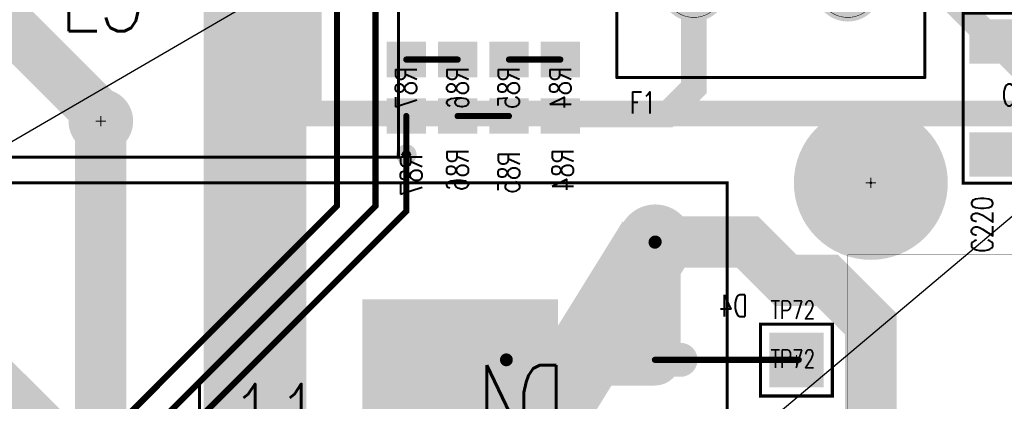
# Model space of a CAD drawing. Extents: x -7.2 to 18.3, y -5.6 to 10.9.
# Tile 103 of 112: x 7.8 to 9.8, y 4.4 to 5.1. Entities that reach past the tile are written whole.
import ezdxf
from ezdxf.enums import TextEntityAlignment as Align

# ---------------------------------------------------------------- set-up
doc = ezdxf.new("R2010")
doc.units = 0
for name, pattern in [('SIG_14', [2, 1, 1]), ('SIG_151', [2, 1, 1]), ('SIG_16', [2, 1, 1]), ('SIG_162', [2, 1, 1]), ('SIG_19', [2, 1, 1]), ('SIG_203', [2, 1, 1]), ('SIG_204', [2, 1, 1]), ('SIG_221', [2, 1, 1]), ('SIG_40', [2, 1, 1]), ('SIG_41', [2, 1, 1]), ('SIG_42', [2, 1, 1]), ('SIG_47', [2, 1, 1]), ('SIG_7', [2, 1, 1]), ('SIG_99', [2, 1, 1])]:
    doc.linetypes.add(name, pattern=pattern)
for name, color, linetype in [('2D_LINE_02', 112, 'CONTINUOUS'), ('DRIL_NPLTE_THRU_01', 16, 'CONTINUOUS'), ('DRIL_NPLTE_THRU_03', 146, 'CONTINUOUS'), ('DRIL_NPLTE_THRU_04', 176, 'CONTINUOUS'), ('DRIL_PLTE_THRU_01', 16, 'CONTINUOUS'), ('DRIL_PLTE_THRU_03', 146, 'CONTINUOUS'), ('DRIL_PLTE_THRU_04', 176, 'CONTINUOUS'), ('DRIL_SYMBOL', 254, 'CONTINUOUS'), ('LINK_00', 2, 'CONTINUOUS'), ('PADS_BOT', 5, 'CONTINUOUS'), ('PADS_INNER', 1, 'CONTINUOUS'), ('PADS_TOP', 1, 'CONTINUOUS'), ('PADS_XR_131', 3, 'CONTINUOUS'), ('PADS_XR_132', 6, 'CONTINUOUS'), ('PADS_XR_133', 254, 'CONTINUOUS'), ('PART_NAME_123', 255, 'CONTINUOUS'), ('PART_NAME_124', 6, 'CONTINUOUS'), ('PART_NAME_129', 2, 'CONTINUOUS'), ('PART_NAME_130', 106, 'CONTINUOUS'), ('PART_TOP_2DLINE_123', 255, 'CONTINUOUS'), ('PART_TOP_2DLINE_129', 2, 'CONTINUOUS'), ('TRACE_01', 1, 'CONTINUOUS'), ('TRACE_03', 130, 'CONTINUOUS'), ('TRACE_04', 5, 'CONTINUOUS'), ('VIAPTS', 56, 'CONTINUOUS')]:
    doc.layers.add(name, color=color, linetype=linetype)
doc.styles.add('W0$001', font='simplex', dxfattribs={"width": 0.75})
doc.styles.add('W0$005', font='simplex', dxfattribs={"width": 0.75})
doc.styles.add('W0$006', font='simplex', dxfattribs={"width": 0.75})

# ---------------------------------------------------------------- blocks, each defined once
blk = doc.blocks.new('SMOOTH_0$05')
at = {"const_width": 0.025}
blk.add_lwpolyline([(-0.0125, 0, 1), (0.0125, 0, 1)], format="xyb", close=True, dxfattribs=at)
blk = doc.blocks.new('DRAWING_276')
at = {"layer": '2D_LINE_02', "const_width": 0.05}
blk.add_lwpolyline([(0.1, 0), (4.125, 0), (4.125, -2.71), (2.95, -2.71), (2.85, -2.61), (2.85, -2.25), (0.1, -2.25)], close=True, dxfattribs=at)
at = {"layer": '2D_LINE_02'}
blk.add_blockref('SMOOTH_0$05', (2.95, -2.71), dxfattribs=at)
blk = doc.blocks.new('DRAWING_290')
at = {"layer": '2D_LINE_02', "const_width": 0.05}
blk.add_lwpolyline([(2.745, -2.245), (5.495, -2.245), (5.495, -2.25), (4.275, -2.25), (4.275, -2.865), (5.6669, -2.865), (5.7669, -2.965), (5.7669, -3.11), (6.05, -3.11), (6.05, -3.47), (5.37, -3.47), (5.37, -4.745), (6.075, -4.745), (6.075, -5.44), (5.725, -5.44), (5.725, -5.15), (4.49, -5.15), (4.49, -4.99), (1.44, -4.99)], dxfattribs=at)
at = {"layer": '2D_LINE_02'}
blk.add_blockref('SMOOTH_0$05', (4.275, -2.865), dxfattribs=at)
blk = doc.blocks.new('SMOOTH_0$001')
at = {"const_width": 0.0005}
blk.add_lwpolyline([(-0.00025, 0, 1), (0.00025, 0, 1)], format="xyb", close=True, dxfattribs=at)
blk = doc.blocks.new('SMOOTH_0$006')
at = {"const_width": 0.003}
blk.add_lwpolyline([(-0.0015, 0, 1), (0.0015, 0, 1)], format="xyb", close=True, dxfattribs=at)
blk = doc.blocks.new('PART_BODY_TOP_357')
at = {"layer": 'PART_TOP_2DLINE_123', "const_width": 0.006}
for points in [[(-0.15, 0.375), (0.45, 0.375)], [(-0.15, 0.375), (-0.15, -0.175)], [(0.45, 0.375), (0.45, -0.175)], [(0, 0.075), (0, 0.125)], [(0.104, 0.113), (0.102, 0.109)], [(0.107, 0.117), (0.104, 0.113)], [(0.11, 0.12), (0.107, 0.117)], [(0.114, 0.122), (0.11, 0.12)], [(0.118, 0.124), (0.114, 0.122)], [(0.123, 0.125), (0.118, 0.124)], [(0.127, 0.125), (0.123, 0.125)], [(0.132, 0.124), (0.127, 0.125)], [(0.136, 0.122), (0.132, 0.124)], [(0.14, 0.12), (0.136, 0.122)], [(0.143, 0.117), (0.14, 0.12)], [(0.146, 0.113), (0.143, 0.117)], [(0.148, 0.109), (0.146, 0.113)], [(0.3, 0.075), (0.3, 0.125)], [(0.1, 0.1), (0, 0.1)], [(0.102, 0.109), (0.1, 0.105)], [(0.1, 0.105), (0.1, 0.1)], [(0.15, 0.105), (0.148, 0.109)], [(0.15, 0.1), (0.15, 0.105)], [(0.15, 0.1), (0.15, 0.095)], [(0.15, 0.095), (0.152, 0.091)], [(0.198, 0.091), (0.2, 0.095)], [(0.2, 0.1), (0.3, 0.1)], [(0.2, 0.095), (0.2, 0.1)], [(0.152, 0.091), (0.154, 0.087)], [(0.154, 0.087), (0.157, 0.083)], [(0.157, 0.083), (0.16, 0.08)], [(0.16, 0.08), (0.164, 0.078)], [(0.164, 0.078), (0.168, 0.076)], [(0.168, 0.076), (0.173, 0.075)], [(0.173, 0.075), (0.177, 0.075)], [(0.177, 0.075), (0.182, 0.076)], [(0.182, 0.076), (0.186, 0.078)], [(0.186, 0.078), (0.19, 0.08)], [(0.19, 0.08), (0.193, 0.083)], [(0.193, 0.083), (0.196, 0.087)], [(0.196, 0.087), (0.198, 0.091)], [(-0.15, -0.175), (0.45, -0.175)]]:
    blk.add_lwpolyline(points, dxfattribs=at)
at = {"layer": 'PART_TOP_2DLINE_129', "const_width": 0.001}
for points in [[(-0.15, 0.375), (-0.15, -0.175)], [(-0.15, 0.375), (0.45, 0.375)], [(0.45, 0.375), (0.45, -0.175)], [(0, 0.075), (0, 0.125)], [(0.107, 0.117), (0.104, 0.113)], [(0.11, 0.12), (0.107, 0.117)], [(0.114, 0.122), (0.11, 0.12)], [(0.118, 0.124), (0.114, 0.122)], [(0.123, 0.125), (0.118, 0.124)], [(0.127, 0.125), (0.123, 0.125)], [(0.132, 0.124), (0.127, 0.125)], [(0.136, 0.122), (0.132, 0.124)], [(0.14, 0.12), (0.136, 0.122)], [(0.143, 0.117), (0.14, 0.12)], [(0.146, 0.113), (0.143, 0.117)], [(0.3, 0.075), (0.3, 0.125)], [(0.1, 0.1), (0, 0.1)], [(0.102, 0.109), (0.1, 0.105)], [(0.1, 0.105), (0.1, 0.1)], [(0.104, 0.113), (0.102, 0.109)], [(0.148, 0.109), (0.146, 0.113)], [(0.15, 0.105), (0.148, 0.109)], [(0.15, 0.1), (0.15, 0.105)], [(0.15, 0.1), (0.15, 0.095)], [(0.2, 0.095), (0.2, 0.1)], [(0.2, 0.1), (0.3, 0.1)], [(0.15, 0.095), (0.152, 0.091)], [(0.152, 0.091), (0.154, 0.087)], [(0.154, 0.087), (0.157, 0.083)], [(0.157, 0.083), (0.16, 0.08)], [(0.16, 0.08), (0.164, 0.078)], [(0.164, 0.078), (0.168, 0.076)], [(0.182, 0.076), (0.186, 0.078)], [(0.186, 0.078), (0.19, 0.08)], [(0.19, 0.08), (0.193, 0.083)], [(0.193, 0.083), (0.196, 0.087)], [(0.196, 0.087), (0.198, 0.091)], [(0.198, 0.091), (0.2, 0.095)], [(0.168, 0.076), (0.173, 0.075)], [(0.173, 0.075), (0.177, 0.075)], [(0.177, 0.075), (0.182, 0.076)], [(-0.15, -0.175), (0.45, -0.175)]]:
    blk.add_lwpolyline(points, dxfattribs=at)
for points in [[(-0.058, 0.2, 1), (0.058, 0.2, 1)], [(0.242, 0.2, 1), (0.358, 0.2, 1)], [(-0.026, 0.2, 1), (0.026, 0.2, 1)], [(0.274, 0.2, 1), (0.326, 0.2, 1)], [(-0.058, 0, 1), (0.058, 0, 1)], [(0.242, 0, 1), (0.358, 0, 1)], [(-0.026, 0, 1), (0.026, 0, 1)], [(0.274, 0, 1), (0.326, 0, 1)]]:
    blk.add_lwpolyline(points, format="xyb", close=True, dxfattribs=at)
at = {"layer": 'PART_TOP_2DLINE_123'}
for p in [(-0.15, 0.375), (-0.15, 0.375), (0.45, 0.375), (0.45, 0.375), (0, 0.125), (0.104, 0.113), (0.104, 0.113), (0.107, 0.117), (0.107, 0.117), (0.11, 0.12), (0.11, 0.12), (0.114, 0.122), (0.114, 0.122), (0.118, 0.124), (0.118, 0.124), (0.123, 0.125), (0.123, 0.125), (0.127, 0.125), (0.127, 0.125), (0.132, 0.124), (0.132, 0.124), (0.136, 0.122), (0.136, 0.122), (0.14, 0.12), (0.14, 0.12), (0.143, 0.117), (0.143, 0.117), (0.146, 0.113), (0.146, 0.113), (0.3, 0.125), (0, 0.1), (0.1, 0.105), (0.1, 0.105), (0.1, 0.1), (0.1, 0.1), (0.102, 0.109), (0.102, 0.109), (0.148, 0.109), (0.148, 0.109), (0.15, 0.105), (0.15, 0.105), (0.15, 0.1), (0.15, 0.1), (0.15, 0.095), (0.15, 0.095), (0.2, 0.1), (0.2, 0.1), (0.2, 0.095), (0.2, 0.095), (0.3, 0.1), (0, 0.075), (0.152, 0.091), (0.152, 0.091), (0.154, 0.087), (0.154, 0.087), (0.157, 0.083), (0.157, 0.083), (0.16, 0.08), (0.16, 0.08), (0.164, 0.078), (0.164, 0.078), (0.168, 0.076), (0.168, 0.076), (0.173, 0.075), (0.173, 0.075), (0.177, 0.075), (0.177, 0.075), (0.182, 0.076), (0.182, 0.076), (0.186, 0.078), (0.186, 0.078), (0.19, 0.08), (0.19, 0.08), (0.193, 0.083), (0.193, 0.083), (0.196, 0.087), (0.196, 0.087), (0.198, 0.091), (0.198, 0.091), (0.3, 0.075), (-0.15, -0.175), (-0.15, -0.175), (0.45, -0.175), (0.45, -0.175)]:
    blk.add_blockref('SMOOTH_0$006', p, dxfattribs=at)
at = {"layer": 'PART_TOP_2DLINE_129'}
for p in [(-0.15, 0.375), (-0.15, 0.375), (0.45, 0.375), (0.45, 0.375), (0, 0.125), (0.107, 0.117), (0.107, 0.117), (0.11, 0.12), (0.11, 0.12), (0.114, 0.122), (0.114, 0.122), (0.118, 0.124), (0.118, 0.124), (0.123, 0.125), (0.123, 0.125), (0.127, 0.125), (0.127, 0.125), (0.132, 0.124), (0.132, 0.124), (0.136, 0.122), (0.136, 0.122), (0.14, 0.12), (0.14, 0.12), (0.143, 0.117), (0.143, 0.117), (0.3, 0.125), (0, 0.1), (0.1, 0.105), (0.1, 0.105), (0.1, 0.1), (0.1, 0.1), (0.102, 0.109), (0.102, 0.109), (0.104, 0.113), (0.104, 0.113), (0.146, 0.113), (0.146, 0.113), (0.148, 0.109), (0.148, 0.109), (0.15, 0.105), (0.15, 0.105), (0.15, 0.1), (0.15, 0.1), (0.2, 0.1), (0.2, 0.1), (0.3, 0.1), (0.15, 0.095), (0.15, 0.095), (0.152, 0.091), (0.152, 0.091), (0.154, 0.087), (0.154, 0.087), (0.157, 0.083), (0.157, 0.083), (0.16, 0.08), (0.16, 0.08), (0.164, 0.078), (0.164, 0.078), (0.186, 0.078), (0.186, 0.078), (0.19, 0.08), (0.19, 0.08), (0.193, 0.083), (0.193, 0.083), (0.196, 0.087), (0.196, 0.087), (0.198, 0.091), (0.198, 0.091), (0.2, 0.095), (0.2, 0.095), (0, 0.075), (0.168, 0.076), (0.168, 0.076), (0.173, 0.075), (0.173, 0.075), (0.177, 0.075), (0.177, 0.075), (0.182, 0.076), (0.182, 0.076), (0.3, 0.075), (-0.15, -0.175), (-0.15, -0.175), (0.45, -0.175), (0.45, -0.175)]:
    blk.add_blockref('SMOOTH_0$001', p, dxfattribs=at)
blk = doc.blocks.new('DRIL_SYMBOL_0$052')
at = {"layer": 'DRIL_SYMBOL', "const_width": 0.002}
for points in [[(-0.01, 0), (0.01, 0)], [(0, -0.01), (0, 0.01)]]:
    blk.add_lwpolyline(points, dxfattribs=at)
blk = doc.blocks.new('DRIL_HOLE_0$052')
at = {"const_width": 0.026}
blk.add_lwpolyline([(-0.013, 0, 1), (0.013, 0, 1)], format="xyb", close=True, dxfattribs=at)
blk.add_blockref('DRIL_SYMBOL_0$052', (0, 0))
blk = doc.blocks.new('PAD_53')
at = {"const_width": 0.058}
blk.add_lwpolyline([(0, -0.029, 1), (0, 0.029, 1)], format="xyb", close=True, dxfattribs=at)
blk = doc.blocks.new('PAD_54')
at = {"const_width": 0.066}
blk.add_lwpolyline([(0, -0.033, 1), (0, 0.033, 1)], format="xyb", close=True, dxfattribs=at)
blk = doc.blocks.new('STK_TOP_35')
at = {"layer": 'DRIL_PLTE_THRU_01'}
blk.add_blockref('DRIL_HOLE_0$052', (0, 0), dxfattribs=at)
at = {"layer": 'DRIL_PLTE_THRU_03'}
blk.add_blockref('DRIL_HOLE_0$052', (0, 0), dxfattribs=at)
at = {"layer": 'DRIL_PLTE_THRU_04'}
blk.add_blockref('DRIL_HOLE_0$052', (0, 0), dxfattribs=at)
at = {"layer": 'PADS_BOT'}
blk.add_blockref('PAD_53', (0, 0), dxfattribs=at)
at = {"layer": 'PADS_INNER'}
blk.add_blockref('PAD_53', (0, 0), dxfattribs=at)
at = {"layer": 'PADS_TOP'}
blk.add_blockref('PAD_53', (0, 0), dxfattribs=at)
at = {"layer": 'PADS_XR_131'}
blk.add_blockref('PAD_54', (0, 0), dxfattribs=at)
at = {"layer": 'PADS_XR_132'}
blk.add_blockref('PAD_54', (0, 0), dxfattribs=at)
blk = doc.blocks.new('SYM_TOP_30')
for name, p in [('PART_BODY_TOP_357', (0, 0)), ('STK_TOP_35', (0, 0.2)), ('STK_TOP_35', (0.3, 0.2)), ('STK_TOP_35', (0, 0)), ('STK_TOP_35', (0.3, 0))]:
    blk.add_blockref(name, p)
blk = doc.blocks.new('PART_TOP_50')
blk.add_blockref('SYM_TOP_30', (0, 0))
at = {"layer": 'PART_NAME_123', "style": 'W0$006', "width": 0.75}
blk.add_text('F1', height=0.042, dxfattribs=at).set_placement((-0.125, -0.245))
at = {"layer": 'PART_NAME_129', "style": 'W0$001', "width": 0.75}
blk.add_text('F1', height=0.07, dxfattribs=at).set_placement((0.1199, 0.2351))
blk = doc.blocks.new('PART_BODY_TOP_378')
at = {"layer": 'PART_TOP_2DLINE_123', "const_width": 0.006}
blk.add_lwpolyline([(-0.58, 0.32), (-0.58, -0.32), (0.58, -0.32), (0.58, 0.32)], close=True, dxfattribs=at)
at = {"layer": 'PART_TOP_2DLINE_129', "const_width": 0.001}
blk.add_lwpolyline([(-0.58, 0.32), (-0.58, -0.32), (0.58, -0.32), (0.58, 0.32)], close=True, dxfattribs=at)
at = {"layer": 'PART_TOP_2DLINE_123'}
for p in [(-0.58, 0.32), (0.58, 0.32), (-0.58, -0.32), (0.58, -0.32)]:
    blk.add_blockref('SMOOTH_0$006', p, dxfattribs=at)
at = {"layer": 'PART_TOP_2DLINE_129'}
for p in [(-0.58, 0.32), (0.58, 0.32), (-0.58, -0.32), (0.58, -0.32)]:
    blk.add_blockref('SMOOTH_0$001', p, dxfattribs=at)
blk = doc.blocks.new('DRIL_SYMBOL_0$076')
at = {"layer": 'DRIL_SYMBOL', "const_width": 0.002}
for points in [[(-0.01, 0), (0.01, 0)], [(0, -0.01), (0, 0.01)]]:
    blk.add_lwpolyline(points, dxfattribs=at)
blk = doc.blocks.new('DRIL_HOLE_0$076')
at = {"const_width": 0.038}
blk.add_lwpolyline([(-0.019, 0, 1), (0.019, 0, 1)], format="xyb", close=True, dxfattribs=at)
blk.add_blockref('DRIL_SYMBOL_0$076', (0, 0))
blk = doc.blocks.new('PAD_104')
at = {"const_width": 0.06}
blk.add_lwpolyline([(0, -0.03, 1), (0, 0.03, 1)], format="xyb", close=True, dxfattribs=at)
blk = doc.blocks.new('PAD_105')
at = {"const_width": 0.063}
blk.add_lwpolyline([(0, -0.0315, 1), (0, 0.0315, 1)], format="xyb", close=True, dxfattribs=at)
blk = doc.blocks.new('STK_TOP_64')
at = {"layer": 'DRIL_PLTE_THRU_01'}
blk.add_blockref('DRIL_HOLE_0$076', (0, 0), dxfattribs=at)
at = {"layer": 'DRIL_PLTE_THRU_03'}
blk.add_blockref('DRIL_HOLE_0$076', (0, 0), dxfattribs=at)
at = {"layer": 'DRIL_PLTE_THRU_04'}
blk.add_blockref('DRIL_HOLE_0$076', (0, 0), dxfattribs=at)
at = {"layer": 'PADS_BOT'}
blk.add_blockref('PAD_104', (0, 0), dxfattribs=at)
at = {"layer": 'PADS_INNER'}
blk.add_blockref('PAD_104', (0, 0), dxfattribs=at)
at = {"layer": 'PADS_TOP'}
blk.add_blockref('PAD_104', (0, 0), dxfattribs=at)
at = {"layer": 'PADS_XR_131'}
blk.add_blockref('PAD_105', (0, 0), dxfattribs=at)
at = {"layer": 'PADS_XR_132'}
blk.add_blockref('PAD_105', (0, 0), dxfattribs=at)
blk = doc.blocks.new('SYM_TOP_51')
for name, p in [('PART_BODY_TOP_378', (0, 0)), ('STK_TOP_64', (0, 0.25)), ('STK_TOP_64', (0, -0.25))]:
    blk.add_blockref(name, p)
blk = doc.blocks.new('PART_TOP_214')
blk.add_blockref('SYM_TOP_51', (0, 0))
at = {"layer": 'PART_NAME_123', "style": 'W0$006', "width": 0.75}
blk.add_text('L5', height=0.042, rotation=180, dxfattribs=at).set_placement((0.5641, -0.3381))
at = {"layer": 'PART_NAME_129', "style": 'W0$001', "width": 0.75}
blk.add_text('L5', height=0.14, rotation=180, dxfattribs=at).set_placement((0.0801, 0.0749))
blk = doc.blocks.new('DRIL_HOLE_0')
blk.add_lwpolyline([(0, 0, 1), (0, 0, 1)], format="xyb", close=True)
blk = doc.blocks.new('PAD_86')
at = {"const_width": 0.063}
blk.add_lwpolyline([(-0.0355, 0), (0.0355, 0)], dxfattribs=at)
blk = doc.blocks.new('PAD_1')
blk.add_lwpolyline([(0, 0, 1), (0, 0, 1)], format="xyb", close=True)
blk = doc.blocks.new('PAD_85')
at = {"const_width": 0.069}
blk.add_lwpolyline([(-0.0385, 0), (0.0385, 0)], dxfattribs=at)
blk = doc.blocks.new('PAD_87')
at = {"const_width": 0.063}
blk.add_lwpolyline([(-0.0345, 0), (0.0365, 0)], dxfattribs=at)
blk = doc.blocks.new('STK_BOT_52')
at = {"layer": 'DRIL_PLTE_THRU_01'}
blk.add_blockref('DRIL_HOLE_0', (0, 0), dxfattribs=at)
at = {"layer": 'DRIL_PLTE_THRU_03'}
blk.add_blockref('DRIL_HOLE_0', (0, 0), dxfattribs=at)
at = {"layer": 'DRIL_PLTE_THRU_04'}
blk.add_blockref('DRIL_HOLE_0', (0, 0), dxfattribs=at)
at = {"layer": 'PADS_BOT', "rotation": 90}
blk.add_blockref('PAD_87', (0, 0), dxfattribs=at)
at = {"layer": 'PADS_INNER'}
blk.add_blockref('PAD_1', (0, 0), dxfattribs=at)
at = {"layer": 'PADS_TOP'}
blk.add_blockref('PAD_1', (0, 0), dxfattribs=at)
at = {"layer": 'PADS_XR_131', "rotation": 90}
blk.add_blockref('PAD_85', (0, 0), dxfattribs=at)
at = {"layer": 'PADS_XR_133', "rotation": 90}
blk.add_blockref('PAD_86', (0, 0), dxfattribs=at)
blk = doc.blocks.new('SYM_BOT_58')
for p in [(-0.055, 0), (0.055, 0)]:
    blk.add_blockref('STK_BOT_52', p)
blk = doc.blocks.new('PART_BOT_361')
blk.add_blockref('SYM_BOT_58', (0, 0))
at = {"layer": 'PART_NAME_124', "style": 'W0$006', "width": 0.75}
blk.add_text('R84', height=0.042, rotation=180, dxfattribs=at).set_placement((-0.1599, 0.0049), align=Align.MIDDLE_CENTER)
at = {"layer": 'PART_NAME_130', "style": 'W0$001', "width": 0.75}
blk.add_text('R84', height=0.042, rotation=180, dxfattribs=at).set_placement((0, 0.0003), align=Align.MIDDLE_CENTER)
blk = doc.blocks.new('PART_BOT_362')
blk.add_blockref('SYM_BOT_58', (0, 0))
at = {"layer": 'PART_NAME_124', "style": 'W0$006', "width": 0.75}
blk.add_text('R85', height=0.042, dxfattribs=at).set_placement((0.1649, 0.0001), align=Align.MIDDLE_CENTER)
at = {"layer": 'PART_NAME_130', "style": 'W0$001', "width": 0.75}
blk.add_text('R85', height=0.042, dxfattribs=at).set_placement((0, 0.0003), align=Align.MIDDLE_CENTER)
blk = doc.blocks.new('PART_BOT_363')
blk.add_blockref('SYM_BOT_58', (0, 0))
at = {"layer": 'PART_NAME_124', "style": 'W0$006', "width": 0.75}
blk.add_text('R86', height=0.042, rotation=180, dxfattribs=at).set_placement((-0.1599, -0.0001), align=Align.MIDDLE_CENTER)
at = {"layer": 'PART_NAME_130', "style": 'W0$001', "width": 0.75}
blk.add_text('R86', height=0.042, rotation=180, dxfattribs=at).set_placement((0, 0.0003), align=Align.MIDDLE_CENTER)
blk = doc.blocks.new('PART_BOT_364')
blk.add_blockref('SYM_BOT_58', (0, 0))
at = {"layer": 'PART_NAME_124', "style": 'W0$006', "width": 0.75}
blk.add_text('R87', height=0.042, dxfattribs=at).set_placement((0.1699, -0.0099), align=Align.MIDDLE_CENTER)
at = {"layer": 'PART_NAME_130', "style": 'W0$001', "width": 0.75}
blk.add_text('R87', height=0.042, dxfattribs=at).set_placement((0, 0.0003), align=Align.MIDDLE_CENTER)
blk = doc.blocks.new('PART_BODY_TOP_361')
at = {"layer": 'PART_TOP_2DLINE_123', "const_width": 0.006}
blk.add_lwpolyline([(-0.465, 0.89), (0.465, 0.89), (0.465, -0.89), (-0.465, -0.89)], close=True, dxfattribs=at)
at = {"layer": 'PART_TOP_2DLINE_129', "const_width": 0.001}
blk.add_lwpolyline([(-0.465, 0.89), (0.465, 0.89), (0.465, -0.89), (-0.465, -0.89)], close=True, dxfattribs=at)
at = {"layer": 'PART_TOP_2DLINE_123'}
for p in [(-0.465, 0.89), (0.465, 0.89), (-0.465, -0.89), (0.465, -0.89)]:
    blk.add_blockref('SMOOTH_0$006', p, dxfattribs=at)
at = {"layer": 'PART_TOP_2DLINE_129'}
for p in [(-0.465, 0.89), (0.465, 0.89), (-0.465, -0.89), (0.465, -0.89)]:
    blk.add_blockref('SMOOTH_0$001', p, dxfattribs=at)
blk = doc.blocks.new('DRIL_SYMBOL_0$075')
at = {"layer": 'DRIL_SYMBOL', "const_width": 0.002}
for points in [[(-0.01, 0), (0.01, 0)], [(0, -0.01), (0, 0.01)]]:
    blk.add_lwpolyline(points, dxfattribs=at)
blk = doc.blocks.new('DRIL_HOLE_0$075')
at = {"const_width": 0.0375}
blk.add_lwpolyline([(-0.01875, 0, 1), (0.01875, 0, 1)], format="xyb", close=True, dxfattribs=at)
blk.add_blockref('DRIL_SYMBOL_0$075', (0, 0))
blk = doc.blocks.new('PAD_123')
at = {"const_width": 0.07}
blk.add_lwpolyline([(0, -0.035, 1), (0, 0.035, 1)], format="xyb", close=True, dxfattribs=at)
blk = doc.blocks.new('PAD_124')
at = {"const_width": 0.073}
blk.add_lwpolyline([(0, -0.0365, 1), (0, 0.0365, 1)], format="xyb", close=True, dxfattribs=at)
blk = doc.blocks.new('STK_TOP_41')
at = {"layer": 'DRIL_PLTE_THRU_01'}
blk.add_blockref('DRIL_HOLE_0$075', (0, 0), dxfattribs=at)
at = {"layer": 'DRIL_PLTE_THRU_03'}
blk.add_blockref('DRIL_HOLE_0$075', (0, 0), dxfattribs=at)
at = {"layer": 'DRIL_PLTE_THRU_04'}
blk.add_blockref('DRIL_HOLE_0$075', (0, 0), dxfattribs=at)
at = {"layer": 'PADS_BOT'}
blk.add_blockref('PAD_123', (0, 0), dxfattribs=at)
at = {"layer": 'PADS_INNER'}
blk.add_blockref('PAD_123', (0, 0), dxfattribs=at)
at = {"layer": 'PADS_TOP'}
blk.add_blockref('PAD_123', (0, 0), dxfattribs=at)
at = {"layer": 'PADS_XR_131'}
blk.add_blockref('PAD_124', (0, 0), dxfattribs=at)
at = {"layer": 'PADS_XR_132'}
blk.add_blockref('PAD_124', (0, 0), dxfattribs=at)
blk = doc.blocks.new('SYM_TOP_34')
for name, p in [('PART_BODY_TOP_361', (0, 0)), ('STK_TOP_41', (-0.35, 0.75)), ('STK_TOP_41', (0.35, 0.75)), ('STK_TOP_41', (-0.35, -0.75)), ('STK_TOP_41', (0.35, -0.75))]:
    blk.add_blockref(name, p)
blk = doc.blocks.new('PART_TOP_423')
blk.add_blockref('SYM_TOP_34', (0, 0))
at = {"layer": 'PART_NAME_123', "style": 'W0$006', "width": 0.75}
blk.add_text('L11', height=0.042, rotation=90, dxfattribs=at).set_placement((0.5199, -0.8252))
at = {"layer": 'PART_NAME_129', "style": 'W0$001', "width": 0.75}
blk.add_text('L11', height=0.14, rotation=90, dxfattribs=at).set_placement((0.0665, -0.1555))
blk = doc.blocks.new('PART_BODY_TOP_370')
at = {"layer": 'PART_TOP_2DLINE_123', "const_width": 0.006}
blk.add_lwpolyline([(-0.1655, 0.125), (0.1655, 0.125), (0.1655, -0.125), (-0.1655, -0.125)], close=True, dxfattribs=at)
at = {"layer": 'PART_TOP_2DLINE_129', "const_width": 0.001}
blk.add_lwpolyline([(-0.1655, 0.125), (0.1655, 0.125), (0.1655, -0.125), (-0.1655, -0.125)], close=True, dxfattribs=at)
at = {"layer": 'PART_TOP_2DLINE_123'}
for p in [(-0.1655, 0.125), (0.1655, 0.125), (-0.1655, -0.125), (0.1655, -0.125)]:
    blk.add_blockref('SMOOTH_0$006', p, dxfattribs=at)
at = {"layer": 'PART_TOP_2DLINE_129'}
for p in [(-0.1655, 0.125), (0.1655, 0.125), (-0.1655, -0.125), (0.1655, -0.125)]:
    blk.add_blockref('SMOOTH_0$001', p, dxfattribs=at)
blk = doc.blocks.new('PAD_89')
at = {"const_width": 0.086}
blk.add_lwpolyline([(-0.113, 0), (0.113, 0)], dxfattribs=at)
blk = doc.blocks.new('PAD_88')
at = {"const_width": 0.08}
blk.add_lwpolyline([(-0.11, 0), (0.11, 0)], dxfattribs=at)
blk = doc.blocks.new('STK_TOP_53')
at = {"layer": 'DRIL_NPLTE_THRU_01'}
blk.add_blockref('DRIL_HOLE_0', (0, 0), dxfattribs=at)
at = {"layer": 'DRIL_NPLTE_THRU_03'}
blk.add_blockref('DRIL_HOLE_0', (0, 0), dxfattribs=at)
at = {"layer": 'DRIL_NPLTE_THRU_04'}
blk.add_blockref('DRIL_HOLE_0', (0, 0), dxfattribs=at)
at = {"layer": 'PADS_BOT'}
blk.add_blockref('PAD_1', (0, 0), dxfattribs=at)
at = {"layer": 'PADS_INNER'}
blk.add_blockref('PAD_1', (0, 0), dxfattribs=at)
at = {"layer": 'PADS_TOP', "rotation": 90}
blk.add_blockref('PAD_88', (0, 0), dxfattribs=at)
at = {"layer": 'PADS_XR_131', "rotation": 90}
blk.add_blockref('PAD_89', (0, 0), dxfattribs=at)
at = {"layer": 'PADS_XR_133', "rotation": 90}
blk.add_blockref('PAD_88', (0, 0), dxfattribs=at)
blk = doc.blocks.new('SYM_TOP_43')
for name, p in [('STK_TOP_53', (-0.11, 0)), ('STK_TOP_53', (0.11, 0)), ('PART_BODY_TOP_370', (0, 0))]:
    blk.add_blockref(name, p)
blk = doc.blocks.new('PART_TOP_425')
blk.add_blockref('SYM_TOP_43', (0, 0))
at = {"layer": 'PART_NAME_123', "style": 'W0$006', "width": 0.75}
blk.add_text('C220', height=0.042, rotation=180, dxfattribs=at).set_placement((0.3009, -0.0671))
at = {"layer": 'PART_NAME_129', "style": 'W0$001', "width": 0.75}
blk.add_text('C220', height=0.042, rotation=90, dxfattribs=at).set_placement((0.0149, -0.0501))
blk = doc.blocks.new('PAD_134')
at = {"const_width": 0.03}
blk.add_lwpolyline([(-0.05, -0.015), (0.05, -0.015, 1), (0.05, 0.015), (-0.05, 0.015, 1)], format="xyb", close=True, dxfattribs=at)
blk = doc.blocks.new('PAD_133')
at = {"const_width": 0.033}
blk.add_lwpolyline([(-0.05, -0.0165), (0.05, -0.0165, 1), (0.05, 0.0165), (-0.05, 0.0165, 1)], format="xyb", close=True, dxfattribs=at)
blk = doc.blocks.new('STK_BOT_76')
at = {"layer": 'DRIL_NPLTE_THRU_01'}
blk.add_blockref('DRIL_HOLE_0', (0, 0), dxfattribs=at)
at = {"layer": 'DRIL_NPLTE_THRU_03'}
blk.add_blockref('DRIL_HOLE_0', (0, 0), dxfattribs=at)
at = {"layer": 'DRIL_NPLTE_THRU_04'}
blk.add_blockref('DRIL_HOLE_0', (0, 0), dxfattribs=at)
at = {"layer": 'PADS_BOT', "rotation": 90}
blk.add_blockref('PAD_134', (0, 0), dxfattribs=at)
at = {"layer": 'PADS_INNER'}
blk.add_blockref('PAD_1', (0, 0), dxfattribs=at)
at = {"layer": 'PADS_TOP'}
blk.add_blockref('PAD_1', (0, 0), dxfattribs=at)
at = {"layer": 'PADS_XR_131', "rotation": 90}
blk.add_blockref('PAD_133', (0, 0), dxfattribs=at)
at = {"layer": 'PADS_XR_133', "rotation": 90}
blk.add_blockref('PAD_134', (0, 0), dxfattribs=at)
blk = doc.blocks.new('PAD_136')
at = {"const_width": 0.375}
blk.add_lwpolyline([(-0.215, 0), (0.215, 0)], dxfattribs=at)
blk = doc.blocks.new('PAD_135')
at = {"const_width": 0.381}
blk.add_lwpolyline([(-0.218, 0), (0.218, 0)], dxfattribs=at)
blk = doc.blocks.new('STK_BOT_77')
at = {"layer": 'DRIL_NPLTE_THRU_01'}
blk.add_blockref('DRIL_HOLE_0', (0, 0), dxfattribs=at)
at = {"layer": 'DRIL_NPLTE_THRU_03'}
blk.add_blockref('DRIL_HOLE_0', (0, 0), dxfattribs=at)
at = {"layer": 'DRIL_NPLTE_THRU_04'}
blk.add_blockref('DRIL_HOLE_0', (0, 0), dxfattribs=at)
at = {"layer": 'PADS_BOT'}
blk.add_blockref('PAD_136', (0, 0), dxfattribs=at)
at = {"layer": 'PADS_INNER'}
blk.add_blockref('PAD_1', (0, 0), dxfattribs=at)
at = {"layer": 'PADS_TOP'}
blk.add_blockref('PAD_1', (0, 0), dxfattribs=at)
at = {"layer": 'PADS_XR_131'}
blk.add_blockref('PAD_135', (0, 0), dxfattribs=at)
at = {"layer": 'PADS_XR_133'}
blk.add_blockref('PAD_136', (0, 0), dxfattribs=at)
blk = doc.blocks.new('SYM_BOT_63')
for name, p in [('STK_BOT_77', (0, 0.13)), ('STK_BOT_76', (-0.1005, -0.2493)), ('STK_BOT_76', (0.0995, -0.2493))]:
    blk.add_blockref(name, p)
blk = doc.blocks.new('PART_BOT_440')
blk.add_blockref('SYM_BOT_63', (0, 0))
at = {"layer": 'PART_NAME_124', "style": 'W0$005', "width": 0.75}
blk.add_text('D4', height=0.042, rotation=90, dxfattribs=at).set_placement((-0.1851, -0.4299))
at = {"layer": 'PART_NAME_130', "style": 'W0$001', "width": 0.75}
blk.add_text('D4', height=0.14, rotation=90, dxfattribs=at).set_placement((0.0499, -0.0749))
blk = doc.blocks.new('PART_BODY_TOP_389')
at = {"layer": 'PART_TOP_2DLINE_129', "const_width": 0.001}
blk.add_lwpolyline([(-1.05, 0.325), (1, 0.325), (1, -0.575), (-1.05, -0.575)], close=True, dxfattribs=at)
at = {"layer": 'PART_TOP_2DLINE_129'}
blk.add_blockref('SMOOTH_0$001', (-1.05, -0.575), dxfattribs=at)
blk = doc.blocks.new('SYM_TOP_62')
blk.add_blockref('PART_BODY_TOP_389', (0, 0))
blk = doc.blocks.new('PART_TOP_445')
blk.add_blockref('SYM_TOP_62', (0, 0))
blk = doc.blocks.new('PART_BODY_TOP_366')
at = {"layer": 'PART_TOP_2DLINE_123', "const_width": 0.006}
blk.add_lwpolyline([(-0.07, -0.07), (-0.07, 0.07), (0.07, 0.07), (0.07, -0.07)], close=True, dxfattribs=at)
at = {"layer": 'PART_TOP_2DLINE_129', "const_width": 0.001}
blk.add_lwpolyline([(-0.07, -0.07), (-0.07, 0.07), (0.07, 0.07), (0.07, -0.07)], close=True, dxfattribs=at)
at = {"layer": 'PART_TOP_2DLINE_123'}
for p in [(-0.07, 0.07), (0.07, 0.07), (-0.07, -0.07), (0.07, -0.07)]:
    blk.add_blockref('SMOOTH_0$006', p, dxfattribs=at)
at = {"layer": 'PART_TOP_2DLINE_129'}
for p in [(-0.07, 0.07), (0.07, 0.07), (-0.07, -0.07), (0.07, -0.07)]:
    blk.add_blockref('SMOOTH_0$001', p, dxfattribs=at)
blk = doc.blocks.new('DRIL_SYMBOL_0$063')
at = {"layer": 'DRIL_SYMBOL', "const_width": 0.002}
for points in [[(-0.01, 0), (0.01, 0)], [(0, -0.01), (0, 0.01)]]:
    blk.add_lwpolyline(points, dxfattribs=at)
blk = doc.blocks.new('DRIL_HOLE_0$063')
at = {"const_width": 0.0315}
blk.add_lwpolyline([(-0.01575, 0, 1), (0.01575, 0, 1)], format="xyb", close=True, dxfattribs=at)
blk.add_blockref('DRIL_SYMBOL_0$063', (0, 0))
blk = doc.blocks.new('PAD_79')
at = {"const_width": 0.1}
blk.add_lwpolyline([(-0.05, 0), (0.05, 0)], dxfattribs=at)
blk = doc.blocks.new('PAD_80')
at = {"const_width": 0.106}
blk.add_lwpolyline([(-0.053, 0), (0.053, 0)], dxfattribs=at)
blk = doc.blocks.new('STK_TOP_47')
at = {"layer": 'DRIL_PLTE_THRU_01'}
blk.add_blockref('DRIL_HOLE_0$063', (0, 0), dxfattribs=at)
at = {"layer": 'DRIL_PLTE_THRU_03'}
blk.add_blockref('DRIL_HOLE_0$063', (0, 0), dxfattribs=at)
at = {"layer": 'DRIL_PLTE_THRU_04'}
blk.add_blockref('DRIL_HOLE_0$063', (0, 0), dxfattribs=at)
at = {"layer": 'PADS_BOT'}
blk.add_blockref('PAD_79', (0, 0), dxfattribs=at)
at = {"layer": 'PADS_INNER'}
blk.add_blockref('PAD_79', (0, 0), dxfattribs=at)
at = {"layer": 'PADS_TOP'}
blk.add_blockref('PAD_79', (0, 0), dxfattribs=at)
at = {"layer": 'PADS_XR_131'}
blk.add_blockref('PAD_80', (0, 0), dxfattribs=at)
at = {"layer": 'PADS_XR_132'}
blk.add_blockref('PAD_80', (0, 0), dxfattribs=at)
blk = doc.blocks.new('SYM_TOP_39')
for name in ['PART_BODY_TOP_366', 'STK_TOP_47']:
    blk.add_blockref(name, (0, 0))
blk = doc.blocks.new('PART_TOP_446')
blk.add_blockref('SYM_TOP_39', (0, 0))
at = {"layer": 'PART_NAME_123', "style": 'W0$005', "width": 0.75}
blk.add_text('TP72', height=0.035, dxfattribs=at).set_placement((-0.05, 0.08))
at = {"layer": 'PART_NAME_129', "style": 'W0$001', "width": 0.75}
blk.add_text('TP72', height=0.035, dxfattribs=at).set_placement((-0.05, -0.015))
blk = doc.blocks.new('DRIL_SYMBOL_0$18')
at = {"layer": 'DRIL_SYMBOL', "const_width": 0.002}
for points in [[(-0.01, 0), (0.01, 0)], [(0, -0.01), (0, 0.01)]]:
    blk.add_lwpolyline(points, dxfattribs=at)
blk = doc.blocks.new('DRIL_HOLE_0$18')
at = {"const_width": 0.09}
blk.add_lwpolyline([(-0.045, 0, 1), (0.045, 0, 1)], format="xyb", close=True, dxfattribs=at)
blk.add_blockref('DRIL_SYMBOL_0$18', (0, 0))
blk = doc.blocks.new('PAD_70')
at = {"const_width": 0.0025}
blk.add_lwpolyline([(0, -0.00125, 1), (0, 0.00125, 1)], format="xyb", close=True, dxfattribs=at)
blk = doc.blocks.new('PAD_137')
at = {"const_width": 0.15}
blk.add_lwpolyline([(0, -0.075, 1), (0, 0.075, 1)], format="xyb", close=True, dxfattribs=at)
blk = doc.blocks.new('STK_TOP_78')
at = {"layer": 'DRIL_NPLTE_THRU_01'}
blk.add_blockref('DRIL_HOLE_0$18', (0, 0), dxfattribs=at)
at = {"layer": 'DRIL_NPLTE_THRU_03'}
blk.add_blockref('DRIL_HOLE_0$18', (0, 0), dxfattribs=at)
at = {"layer": 'DRIL_NPLTE_THRU_04'}
blk.add_blockref('DRIL_HOLE_0$18', (0, 0), dxfattribs=at)
at = {"layer": 'PADS_BOT'}
blk.add_blockref('PAD_70', (0, 0), dxfattribs=at)
at = {"layer": 'PADS_INNER'}
blk.add_blockref('PAD_70', (0, 0), dxfattribs=at)
at = {"layer": 'PADS_TOP'}
blk.add_blockref('PAD_70', (0, 0), dxfattribs=at)
at = {"layer": 'PADS_XR_131'}
blk.add_blockref('PAD_137', (0, 0), dxfattribs=at)
at = {"layer": 'PADS_XR_132'}
blk.add_blockref('PAD_137', (0, 0), dxfattribs=at)
blk = doc.blocks.new('SYM_TOP_64')
blk.add_blockref('STK_TOP_78', (-0.0001, 0.0001))
blk = doc.blocks.new('PART_TOP_457')
blk.add_blockref('SYM_TOP_64', (0, 0))
blk = doc.blocks.new('SMOOTH_0$012')
at = {"const_width": 0.006}
blk.add_lwpolyline([(-0.003, 0, 1), (0.003, 0, 1)], format="xyb", close=True, dxfattribs=at)
blk = doc.blocks.new('SMOOTH_0$1')
at = {"const_width": 0.05}
blk.add_lwpolyline([(-0.025, 0, 1), (0.025, 0, 1)], format="xyb", close=True, dxfattribs=at)
blk = doc.blocks.new('SMOOTH_0$025')
at = {"const_width": 0.0125}
blk.add_lwpolyline([(-0.00625, 0, 1), (0.00625, 0, 1)], format="xyb", close=True, dxfattribs=at)
blk = doc.blocks.new('DRIL_SYMBOL_0$018')
at = {"layer": 'DRIL_SYMBOL', "const_width": 0.002}
for points in [[(-0.01, 0), (0.01, 0)], [(0, -0.01), (0, 0.01)]]:
    blk.add_lwpolyline(points, dxfattribs=at)
blk = doc.blocks.new('DRIL_HOLE_0$018')
at = {"const_width": 0.009}
blk.add_lwpolyline([(-0.0045, 0, 1), (0.0045, 0, 1)], format="xyb", close=True, dxfattribs=at)
blk.add_blockref('DRIL_SYMBOL_0$018', (0, 0))
blk = doc.blocks.new('PAD_138')
at = {"const_width": 0.02}
blk.add_lwpolyline([(0, -0.01, 1), (0, 0.01, 1)], format="xyb", close=True, dxfattribs=at)
blk = doc.blocks.new('STK_TOP_4')
at = {"layer": 'DRIL_PLTE_THRU_01'}
blk.add_blockref('DRIL_HOLE_0$018', (0, 0), dxfattribs=at)
at = {"layer": 'DRIL_PLTE_THRU_03'}
blk.add_blockref('DRIL_HOLE_0$018', (0, 0), dxfattribs=at)
at = {"layer": 'DRIL_PLTE_THRU_04'}
blk.add_blockref('DRIL_HOLE_0$018', (0, 0), dxfattribs=at)
at = {"layer": 'PADS_BOT'}
blk.add_blockref('PAD_138', (0, 0), dxfattribs=at)
at = {"layer": 'PADS_INNER'}
blk.add_blockref('PAD_138', (0, 0), dxfattribs=at)
at = {"layer": 'PADS_TOP'}
blk.add_blockref('PAD_138', (0, 0), dxfattribs=at)
blk = doc.blocks.new('SYM_TOP_2')
blk.add_blockref('STK_TOP_4', (0, 0))

msp = doc.modelspace()

# ---------------------------------------------------------------- linework, layer by layer
at = {"layer": 'LINK_00', "linetype": 'SIG_16'}
msp.add_line((6.7402, 4.2499), (8.4801, 5.26), dxfattribs=at)
at = {"layer": 'LINK_00', "linetype": 'SIG_7'}
msp.add_line((9.1451, 4.205), (9.805, 4.76), dxfattribs=at)
at = {"layer": 'TRACE_01', "linetype": 'SIG_203', "const_width": 0.2}
msp.add_lwpolyline([(9.0802, 3.65), (8.83, 3.65), (8.3002, 4.1798), (8.3002, 5.6849), (8.2351, 5.75), (8.2351, 7.165)], dxfattribs=at)
at = {"layer": 'TRACE_01', "linetype": 'SIG_162', "const_width": 0.1}
msp.add_lwpolyline([(8.1852, 2.6899), (8.1852, 3.0799), (8.0002, 3.2649), (8.0002, 4.9199)], dxfattribs=at)
at = {"layer": 'TRACE_01', "linetype": 'SIG_204', "const_width": 0.1}
msp.add_lwpolyline([(9.5751, 3.825), (9.5001, 3.9), (9.5001, 4.525), (9.4151, 4.61), (9.3349, 4.61), (9.26, 4.6849), (9.0802, 4.6849)], dxfattribs=at)
at = {"layer": 'TRACE_03', "linetype": 'SIG_47', "const_width": 0.012}
msp.add_lwpolyline([(6.9702, 2.8499), (7.05, 2.8499), (7.8602, 3.6601), (7.8602, 4.0799), (8.5352, 4.7549), (8.5352, 5.6299), (8.6552, 5.7499), (8.6552, 6.8849), (8.5802, 6.9599), (8.5802, 7.1449)], dxfattribs=at)
at = {"layer": 'TRACE_03', "linetype": 'SIG_19', "const_width": 0.025}
msp.add_lwpolyline([(10.0552, 4.9749), (9.8252, 4.9749), (9.6002, 5.1999), (9.6002, 5.4999), (9.5002, 5.5999), (9.0352, 5.5999), (8.9002, 5.7349), (8.8302, 5.7349)], dxfattribs=at)
at = {"layer": 'TRACE_03', "linetype": 'SIG_99', "const_width": 0.012}
msp.add_lwpolyline([(6.6901, 2.265), (6.6901, 2.835), (6.7651, 2.91), (7.0501, 2.91), (7.8101, 3.67), (7.8101, 4.105), (8.4601, 4.755), (8.4601, 5.14)], dxfattribs=at)
at = {"layer": 'TRACE_03', "linetype": 'SIG_42', "const_width": 0.012}
msp.add_lwpolyline([(7.0502, 2.7899), (7.9002, 3.6399), (7.9002, 4.0499), (8.5952, 4.7449), (8.5952, 4.8549)], dxfattribs=at)
at = {"layer": 'TRACE_03', "linetype": 'SIG_204', "const_width": 0.15}
msp.add_lwpolyline([(7.9852, 2.9201), (8.6666, 4.0184), (9.0802, 4.6849)], dxfattribs=at)
at = {"layer": 'TRACE_04', "linetype": 'SIG_162', "const_width": 0.1}
msp.add_lwpolyline([(7.115, 5.9447), (7.1152, 5.8149), (8.0002, 4.9299), (8.0002, 4.9199)], dxfattribs=at)
at = {"layer": 'TRACE_04', "linetype": 'SIG_221', "const_width": 0.05}
msp.add_lwpolyline([(8.8952, 4.9299), (8.9052, 4.9299), (8.9084, 4.9331), (9.1034, 4.9331), (9.1552, 4.9849), (9.1552, 5.1799)], dxfattribs=at)
at = {"layer": 'TRACE_04', "linetype": 'SIG_41', "const_width": 0.012}
msp.add_lwpolyline([(8.5952, 5.0399), (8.6952, 5.0399)], dxfattribs=at)
at = {"layer": 'TRACE_04', "linetype": 'SIG_151', "const_width": 0.012}
msp.add_lwpolyline([(8.7952, 5.0399), (8.8952, 5.0399)], dxfattribs=at)
at = {"layer": 'TRACE_04', "linetype": 'SIG_42', "const_width": 0.012}
msp.add_lwpolyline([(8.5952, 4.9299), (8.5952, 4.8549)], dxfattribs=at)
at = {"layer": 'TRACE_04', "linetype": 'SIG_40', "const_width": 0.012}
msp.add_lwpolyline([(8.6952, 4.9299), (8.7952, 4.9299)], dxfattribs=at)
at = {"layer": 'TRACE_04', "linetype": 'SIG_204'}
for points, const_width in [([(9.0795, 4.6842), (9.0795, 4.4554)], 0.1), ([(9.0795, 4.6842), (9.0802, 4.6849)], 0.025), ([(8.7902, 4.4554), (9.0795, 4.4554)], 0.1), ([(8.7002, 4.3549), (8.7902, 4.4554)], 0.025), ([(9.0795, 4.4554), (9.3597, 4.4554)], 0.012), ([(9.3551, 4.455), (9.3597, 4.4554)], 0.012)]:
    msp.add_lwpolyline(points, dxfattribs=dict(at, const_width=const_width))
at = {"layer": 'TRACE_04', "linetype": 'SIG_14', "const_width": 0.15}
msp.add_lwpolyline([(7.3502, 4.4849), (7.6878, 4.4849), (8.3531, 3.825), (9.3595, 3.825), (9.5201, 3.9825), (9.5501, 3.995)], dxfattribs=at)

# ---------------------------------------------------------------- block references
for name, p in [('DRAWING_290', (4.1301, 7.8)), ('DRAWING_276', (6.7752, 7.7999)), ('PART_TOP_50', (9.1552, 5.1799)), ('PART_TOP_457', (9.5002, 4.7999)), ('PART_TOP_446', (9.3551, 4.455))]:
    msp.add_blockref(name, p)
for name, p, rotation in [('PART_TOP_214', (8.0002, 5.1699), 180), ('PART_TOP_425', (9.805, 4.965), 270), ('PART_TOP_423', (8.3302, 4.3349), 270), ('PART_TOP_445', (10.0302, 3.6099), 270)]:
    msp.add_blockref(name, p, dxfattribs=dict(rotation=rotation))
at = {"xscale": -1}
for name, p, rotation in [('PART_BOT_364', (8.5952, 4.9849), -270), ('PART_BOT_363', (8.6952, 4.9849), -90), ('PART_BOT_362', (8.7952, 4.9849), -270), ('PART_BOT_361', (8.8952, 4.9849), -90), ('PART_BOT_440', (8.8302, 4.3549), -270)]:
    msp.add_blockref(name, p, dxfattribs=dict(at, rotation=rotation))
at = {"layer": 'TRACE_01'}
for p in [(8.0002, 4.9199), (9.0802, 4.6849), (9.26, 4.6849), (9.3349, 4.61), (9.4151, 4.61), (9.5001, 4.525)]:
    msp.add_blockref('SMOOTH_0$1', p, dxfattribs=at)
at = {"layer": 'TRACE_03'}
for p in [(8.5952, 4.8549), (8.4601, 4.755), (8.5352, 4.7549), (8.5952, 4.7449)]:
    msp.add_blockref('SMOOTH_0$012', p, dxfattribs=at)
at = {"layer": 'TRACE_04'}
for name, p in [('SMOOTH_0$012', (8.5952, 5.0399)), ('SMOOTH_0$012', (8.6952, 5.0399)), ('SMOOTH_0$012', (8.7952, 5.0399)), ('SMOOTH_0$012', (8.8952, 5.0399)), ('SMOOTH_0$05', (9.1552, 4.9849)), ('SMOOTH_0$1', (8.0002, 4.9299)), ('SMOOTH_0$1', (8.0002, 4.9199)), ('SMOOTH_0$05', (8.8952, 4.9299)), ('SMOOTH_0$05', (8.9052, 4.9299)), ('SMOOTH_0$05', (8.9084, 4.9331)), ('SMOOTH_0$05', (9.1034, 4.9331)), ('SMOOTH_0$012', (8.5952, 4.9299)), ('SMOOTH_0$012', (8.6952, 4.9299)), ('SMOOTH_0$012', (8.7952, 4.9299)), ('SMOOTH_0$012', (8.5952, 4.8549)), ('SMOOTH_0$1', (9.0795, 4.6842)), ('SMOOTH_0$025', (9.0795, 4.6842)), ('SMOOTH_0$025', (9.0802, 4.6849)), ('SMOOTH_0$1', (8.7902, 4.4554)), ('SMOOTH_0$1', (9.0795, 4.4554)), ('SMOOTH_0$1', (9.0795, 4.4554)), ('SMOOTH_0$025', (8.7902, 4.4554)), ('SMOOTH_0$012', (9.0795, 4.4554)), ('SMOOTH_0$012', (9.3551, 4.455)), ('SMOOTH_0$012', (9.3597, 4.4554)), ('SMOOTH_0$012', (9.3597, 4.4554))]:
    msp.add_blockref(name, p, dxfattribs=at)
at = {"layer": 'VIAPTS', "linetype": 'SIG_42'}
msp.add_blockref('SYM_TOP_2', (8.5952, 4.8549), dxfattribs=at)

doc.saveas('drawing.dxf')
